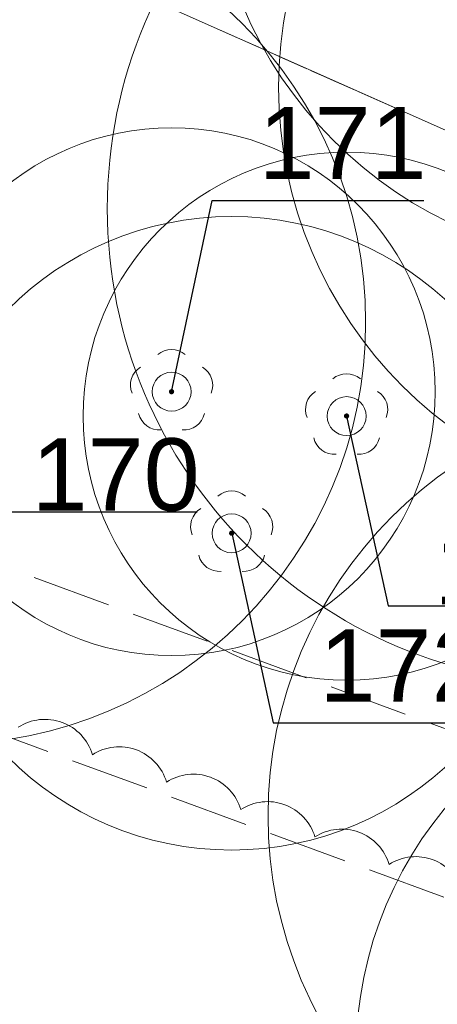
# Model space of a CAD drawing. Header units: metres. Extents: x 6540907 to 6541833, y 5893434 to 5894895.
# Tile 171 of 256: x 6541643 to 6541651, y 5893537 to 5893555. Entities that reach past the tile are written whole.
import ezdxf
from ezdxf import colors
from ezdxf.entities.mleader import LeaderData, LeaderLine
from ezdxf.math import Vec2, Vec3

# ---------------------------------------------------------------- set-up
doc = ezdxf.new("R2010")
doc.units = ezdxf.units.M
doc.header["$MEASUREMENT"] = 0
for name, pattern in [('1.5_0.5', [2, 1.5, -0.5]), ('219-500', [0, 0]), ('egug-500', [1, 0.5, -0.5])]:
    doc.linetypes.add(name, pattern=pattern)
doc.layers.get('0').update_dxf_attribs({"color": 2, "linetype": 'CONTINUOUS', "lineweight": 5})
for name, color, linetype, lineweight in [('218-kontur użytku gruntowego', 251, 'CONTINUOUS', 9), ('219-działka ewidencyjna', 152, 'CONTINUOUS', 18), ('drzewo liściaste', 251, 'CONTINUOUS', 9), ('jezdnia', 251, 'CONTINUOUS', 9), ('z_g_TOPOLE_e2', 30, 'CONTINUOUS', 20), ('z_g_TOPOLE_e3', 152, 'CONTINUOUS', 20), ('z_g_TOPOLE_out_E1', 12, 'CONTINUOUS', 20), ('z_i_drzewa_liściste_korony', 66, 'CONTINUOUS', 20)]:
    doc.layers.add(name, color=color, linetype=linetype, lineweight=lineweight)
doc.layers.add('z_i_masywy_grupy', color=7, linetype='CONTINUOUS', lineweight=13, true_color=0x7f926c)
doc.styles.add('Opisowy', font='arial.ttf')

# ---------------------------------------------------------------- blocks, each defined once
blk = doc.blocks.new('OP021')
at = {"linetype": 'Continuous', "lineweight": 13}
h = blk.add_hatch(color=0, dxfattribs=at)
edge = h.paths.add_edge_path()
edge.add_arc((0, 0), 0.05, 0, 360)
at = {"color": 0, "linetype": 'Continuous', "lineweight": 13}
for centre, start, end in [((0, 0.4), 49.272, 130.728), ((-0.38, 0.124), 121.308, 202.548), ((0.38, 0.124), 337.452, 58.692), ((-0.235, -0.324), 193.221, 274.871), ((0.235, -0.324), 265.129, 346.7789999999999)]:
    blk.add_arc(centre, 0.4, start, end, dxfattribs=at)
blk = doc.blocks.new('_None')
blk = doc.blocks.new('punkt')
h = blk.add_hatch()
h.set_pattern_fill('ANSI32', color=256, scale=0.2)
h.set_pattern_definition([(45, (-4781848.87, -5644337.08), (-1.347038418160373, 1.347038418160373), []), (45, (-4781847.971974, -5644337.08), (-1.347038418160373, 1.347038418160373), [])])
edge = h.paths.add_edge_path()
edge.add_arc((0, 0), 0.2429884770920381, 0, 360)
blk.add_circle((0, 0), 0.2429884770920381)

msp = doc.modelspace()

# ---------------------------------------------------------------- linework, layer by layer
at = {"layer": '218-kontur użytku gruntowego', "linetype": 'egug-500', "lineweight": 18, "flags": 128}
for points in [[(6541669.76, 5893544.84315408), (6541528.91, 5893607.30315408)], [(6541528.91, 5893607.30315408), (6541669.76, 5893544.84315408)]]:
    msp.add_lwpolyline(points, dxfattribs=at)
at = {"layer": '219-działka ewidencyjna', "linetype": '219-500', "lineweight": 18, "flags": 128}
msp.add_lwpolyline([(6541669.76, 5893544.84315408), (6541528.91, 5893607.30315408)], dxfattribs=at)
at = {"layer": 'jezdnia', "linetype": '1.5_0.5', "lineweight": 18, "flags": 128}
msp.add_lwpolyline([(6541655.08, 5893539.09315408), (6541652.89, 5893541.14315408), (6541638.04, 5893546.59315408), (6541620.44, 5893549.58315408), (6541610.38, 5893552.913154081), (6541601.85, 5893557.573154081), (6541547.45, 5893593.69315408), (6541531.44, 5893602.64315408), (6541531.12, 5893599.533154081), (6541545.86, 5893591.15315408), (6541600.29, 5893555.00315408), (6541609.18, 5893550.15315408), (6541619.72, 5893546.663154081), (6541637.26, 5893543.68315408), (6541651.25, 5893538.54315408), (6541653.68, 5893536.96315408), (6541654.6, 5893538.533154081)], close=True, dxfattribs=at)
at = {"layer": 'z_g_TOPOLE_e2', "linetype": 'Continuous'}
for centre, radius in [((6541653.42089545, 5893551.750744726), 9), ((6541645.641036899, 5893548.283678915), 5), ((6541648.96089545, 5893547.820744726), 5), ((6541655.47089545, 5893540.250744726), 8)]:
    msp.add_circle(centre, radius, dxfattribs=at)
at = {"layer": 'z_g_TOPOLE_e3', "linetype": 'Continuous'}
msp.add_circle((6541641.32089545, 5893549.600744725), 8, dxfattribs=at)
at = {"layer": 'z_g_TOPOLE_out_E1', "linetype": 'Continuous'}
for centre, radius in [((6541654.361199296, 5893558.703480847), 8), ((6541655.67089545, 5893554.050744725), 8), ((6541646.78089545, 5893545.600744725), 6)]:
    msp.add_circle(centre, radius, dxfattribs=at)
at = {"layer": 'z_i_drzewa_liściste_korony', "linetype": 'Continuous'}
msp.add_circle((6541656.47089545, 5893535.710744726), 7.333683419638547, dxfattribs=at)
at = {"layer": 'z_i_masywy_grupy', "linetype": 'Continuous'}
msp.add_lwpolyline([(6541642.731116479, 5893541.9268573, -0.5000000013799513), (6541644.138261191, 5893541.407296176, -0.4999999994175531), (6541645.545405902, 5893540.887735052, -0.5000000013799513), (6541646.952550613, 5893540.368173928, -0.4999999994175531), (6541648.359695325, 5893539.848612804, -0.5000000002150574), (6541649.766840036, 5893539.329051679, -0.4999999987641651), (6541651.17052076, 5893538.803045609, -0.4999999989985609), (6541652.380218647, 5893537.91612339, -0.4999999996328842), (6541653.589916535, 5893537.029201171, -0.5), (6541653.68, 5893536.96315408, -0.4999999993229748), (6541652.86218103, 5893535.705707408, -0.5000000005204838), (6541652.044362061, 5893534.448260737, -0.4999999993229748), (6541651.226543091, 5893533.190814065, -0.5000000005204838), (6541650.408724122, 5893531.933367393, -0.4999999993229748), (6541649.590905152, 5893530.675920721, -0.4999999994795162), (6541648.773086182, 5893529.418474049, -0.4999999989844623), (6541647.955267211, 5893528.161027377, -0.5000000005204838), (6541647.137448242, 5893526.903580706, -0.500000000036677), (6541645.801322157, 5893526.974081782, -0.5), (6541644.347919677, 5893527.345055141, -0.4999999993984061), (6541642.894517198, 5893527.716028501, -0.5), (6541641.441114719, 5893528.087001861, -0.4999999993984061)], format="xyb", dxfattribs=at)

# ---------------------------------------------------------------- block references
at = {"layer": 'drzewo liściaste', "linetype": 'Continuous', "lineweight": 18}
for p in [(6541645.64, 5893548.283154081), (6541645.64, 5893548.283154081), (6541645.64, 5893548.283154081), (6541648.96, 5893547.823154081), (6541648.96, 5893547.823154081), (6541648.96, 5893547.823154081), (6541646.78, 5893545.60315408), (6541646.78, 5893545.60315408), (6541646.78, 5893545.60315408)]:
    msp.add_blockref('OP021', p, dxfattribs=at)
at = {"layer": 'z_g_TOPOLE_e2', "linetype": 'Continuous', "xscale": 1.520278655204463, "yscale": 1.520278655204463, "zscale": 1.520278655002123}
for p in [(6541645.641036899, 5893548.283678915), (6541648.96089545, 5893547.820744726)]:
    msp.add_blockref('punkt', p, dxfattribs=at)
at = {"layer": 'z_g_TOPOLE_out_E1', "linetype": 'Continuous', "xscale": 1.520278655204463, "yscale": 1.520278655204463, "zscale": 1.520278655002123}
msp.add_blockref('punkt', (6541646.78089545, 5893545.600744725), dxfattribs=at)

# ---------------------------------------------------------------- leaders
at = {"layer": 'z_g_TOPOLE_e2', "linetype": 'Continuous'}
ml = msp.add_multileader_mtext('Standard', dxfattribs=at)
ml.set_content('171', color=256, style='Opisowy')
ml.set_leader_properties()
ml.set_arrow_properties(name='NONE')
ml.build(insert=Vec2(0, 0))
ml.multileader.update_dxf_attribs({"has_dogleg": 0, "text_left_attachment_type": 6, "text_right_attachment_type": 5, "text_top_attachment_type": 0, "text_bottom_attachment_type": 0, "dogleg_length": 1.91433062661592, "arrow_head_size": 7.005444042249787})
ctx = ml.context
ctx.base_point, ctx.char_height, ctx.arrow_head_size, ctx.landing_gap_size, ctx.plane_origin, ctx.plane_x_axis, ctx.plane_y_axis = Vec3(6541646.413093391, 5893551.905485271), 1.368250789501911, 7.005444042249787, 0.8756805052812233, Vec3(6541639.058576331, 5893540.307212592), Vec3(1, -1.49998432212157e-15), Vec3(1.49998432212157e-15, 1)
ctx.left_attachment, ctx.right_attachment, ctx.attachment_type = 6, 5, 2
notes = []
notes.append((ctx, [(1, (1, 1, 0), (6541643.372536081, 5893551.905485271), (1, -1.49998432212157e-15), 3.040557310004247, [(0, [(6541645.641036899, 5893548.283678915), (6541646.413093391, 5893551.905485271), (6541646.413093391, 5893551.905485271), (6541646.413093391, 5893551.905485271), (6541646.413093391, 5893551.905485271), (6541646.413093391, 5893551.905485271), (6541646.413093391, 5893551.905485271), (6541646.413093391, 5893551.905485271), (6541646.413093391, 5893551.905485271), (6541646.413093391, 5893551.905485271), (6541646.413093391, 5893551.905485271), (6541646.413093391, 5893551.905485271), (6541646.413093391, 5893551.905485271), (6541646.413093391, 5893551.905485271), (6541646.413093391, 5893551.905485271), (6541646.413093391, 5893551.905485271), (6541646.413093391, 5893551.905485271), (6541646.413093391, 5893551.905485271), (6541646.413093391, 5893551.905485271), (6541646.413093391, 5893551.905485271), (6541646.413093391, 5893551.905485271), (6541646.413093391, 5893551.905485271), (6541646.413093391, 5893551.905485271), (6541646.413093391, 5893551.905485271), (6541646.413093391, 5893551.905485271), (6541646.413093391, 5893551.905485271), (6541646.413093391, 5893551.905485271), (6541646.413093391, 5893551.905485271), (6541646.413093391, 5893551.905485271), (6541646.413093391, 5893551.905485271), (6541646.413093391, 5893551.905485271), (6541646.413093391, 5893551.905485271), (6541646.413093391, 5893551.905485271), (6541646.413093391, 5893551.905485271), (6541646.413093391, 5893551.905485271), (6541646.413093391, 5893551.905485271), (6541646.413093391, 5893551.905485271), (6541646.413093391, 5893551.905485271), (6541646.413093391, 5893551.905485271), (6541646.413093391, 5893551.905485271), (6541646.413093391, 5893551.905485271), (6541646.413093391, 5893551.905485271), (6541646.413093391, 5893551.905485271), (6541646.413093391, 5893551.905485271), (6541646.413093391, 5893551.905485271), (6541646.413093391, 5893551.905485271), (6541646.413093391, 5893551.905485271), (6541646.413093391, 5893551.905485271), (6541646.413093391, 5893551.905485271), (6541646.413093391, 5893551.905485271), (6541646.413093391, 5893551.905485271), (6541646.413093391, 5893551.905485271), (6541646.413093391, 5893551.905485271), (6541646.413093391, 5893551.905485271), (6541646.413093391, 5893551.905485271), (6541646.413093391, 5893551.905485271), (6541646.413093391, 5893551.905485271), (6541646.413093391, 5893551.905485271), (6541646.413093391, 5893551.905485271), (6541646.413093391, 5893551.905485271), (6541646.413093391, 5893551.905485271), (6541646.413093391, 5893551.905485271), (6541646.413093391, 5893551.905485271), (6541646.413093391, 5893551.905485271), (6541646.413093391, 5893551.905485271), (6541646.413093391, 5893551.905485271), (6541646.413093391, 5893551.905485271), (6541646.413093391, 5893551.905485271), (6541646.413093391, 5893551.905485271), (6541646.413093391, 5893551.905485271), (6541646.413093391, 5893551.905485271), (6541646.413093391, 5893551.905485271), (6541646.413093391, 5893551.905485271), (6541646.413093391, 5893551.905485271), (6541646.413093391, 5893551.905485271), (6541646.413093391, 5893551.905485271), (6541646.413093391, 5893551.905485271), (6541646.413093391, 5893551.905485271), (6541646.413093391, 5893551.905485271), (6541646.413093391, 5893551.905485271), (6541646.413093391, 5893551.905485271), (6541646.413093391, 5893551.905485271), (6541646.413093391, 5893551.905485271), (6541646.413093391, 5893551.905485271), (6541646.413093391, 5893551.905485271), (6541646.413093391, 5893551.905485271), (6541646.413093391, 5893551.905485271), (6541646.413093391, 5893551.905485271), (6541646.413093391, 5893551.905485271), (6541646.413093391, 5893551.905485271), (6541646.413093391, 5893551.905485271), (6541646.413093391, 5893551.905485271), (6541646.413093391, 5893551.905485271), (6541646.413093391, 5893551.905485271), (6541646.413093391, 5893551.905485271), (6541646.413093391, 5893551.905485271), (6541646.413093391, 5893551.905485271), (6541646.413093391, 5893551.905485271), (6541646.413093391, 5893551.905485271), (6541646.413093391, 5893551.905485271), (6541646.413093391, 5893551.905485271), (6541646.413093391, 5893551.905485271), (6541646.413093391, 5893551.905485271), (6541646.413093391, 5893551.905485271), (6541646.413093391, 5893551.905485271), (6541646.413093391, 5893551.905485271), (6541646.413093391, 5893551.905485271), (6541646.413093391, 5893551.905485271), (6541646.413093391, 5893551.905485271), (6541646.413093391, 5893551.905485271), (6541646.413093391, 5893551.905485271), (6541646.413093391, 5893551.905485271), (6541646.413093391, 5893551.905485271), (6541646.413093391, 5893551.905485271), (6541646.413093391, 5893551.905485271), (6541646.413093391, 5893551.905485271), (6541646.413093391, 5893551.905485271), (6541646.413093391, 5893551.905485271), (6541646.413093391, 5893551.905485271), (6541646.413093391, 5893551.905485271), (6541646.413093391, 5893551.905485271), (6541646.413093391, 5893551.905485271), (6541646.413093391, 5893551.905485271), (6541646.413093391, 5893551.905485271), (6541646.413093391, 5893551.905485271), (6541646.413093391, 5893551.905485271), (6541646.413093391, 5893551.905485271), (6541646.413093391, 5893551.905485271), (6541646.413093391, 5893551.905485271), (6541646.413093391, 5893551.905485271)], 256, [])])]))
ctx.mtext.insert, ctx.mtext.text_direction, ctx.mtext.rotation, ctx.mtext.flow_direction = Vec3(6541647.288773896, 5893553.678798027), Vec3(1, -1.49998432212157e-15), -1.49998432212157e-15, 5
ml = msp.add_multileader_mtext('Standard', dxfattribs=at)
ml.set_content('173', color=256, style='Opisowy')
ml.set_leader_properties()
ml.set_arrow_properties(name='NONE')
ml.build(insert=Vec2(0, 0))
ml.multileader.update_dxf_attribs({"has_dogleg": 0, "text_left_attachment_type": 6, "text_right_attachment_type": 5, "dogleg_length": 1.91433062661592, "arrow_head_size": 7.005444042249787})
ctx = ml.context
ctx.base_point, ctx.char_height, ctx.arrow_head_size, ctx.landing_gap_size, ctx.plane_origin, ctx.plane_x_axis, ctx.plane_y_axis = Vec3(6541649.749553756, 5893544.228342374), 1.368250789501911, 7.005444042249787, 0.8756805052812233, Vec3(6541642.378434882, 5893539.844278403), Vec3(1, -1.49998432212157e-15), Vec3(1.49998432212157e-15, 1)
ctx.left_attachment, ctx.right_attachment = 6, 5
notes.append((ctx, [(1, (1, 1, 0), (6541646.708996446, 5893544.228342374), (1, -1.49998432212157e-15), 3.040557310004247, [(0, [(6541648.96089545, 5893547.820744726), (6541649.749553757, 5893544.228342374), (6541649.749553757, 5893544.228342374), (6541649.749553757, 5893544.228342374), (6541649.749553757, 5893544.228342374), (6541649.749553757, 5893544.228342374), (6541649.749553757, 5893544.228342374), (6541649.749553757, 5893544.228342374), (6541649.749553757, 5893544.228342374), (6541649.749553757, 5893544.228342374), (6541649.749553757, 5893544.228342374), (6541649.749553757, 5893544.228342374), (6541649.749553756, 5893544.228342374), (6541649.749553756, 5893544.228342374), (6541649.749553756, 5893544.228342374), (6541649.749553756, 5893544.228342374), (6541649.749553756, 5893544.228342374), (6541649.749553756, 5893544.228342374), (6541649.749553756, 5893544.228342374), (6541649.749553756, 5893544.228342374), (6541649.749553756, 5893544.228342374), (6541649.749553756, 5893544.228342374), (6541649.749553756, 5893544.228342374), (6541649.749553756, 5893544.228342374), (6541649.749553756, 5893544.228342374), (6541649.749553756, 5893544.228342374), (6541649.749553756, 5893544.228342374), (6541649.749553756, 5893544.228342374), (6541649.749553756, 5893544.228342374), (6541649.749553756, 5893544.228342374), (6541649.749553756, 5893544.228342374), (6541649.749553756, 5893544.228342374), (6541649.749553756, 5893544.228342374), (6541649.749553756, 5893544.228342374), (6541649.749553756, 5893544.228342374), (6541649.749553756, 5893544.228342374), (6541649.749553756, 5893544.228342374), (6541649.749553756, 5893544.228342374), (6541649.749553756, 5893544.228342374), (6541649.749553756, 5893544.228342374), (6541649.749553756, 5893544.228342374), (6541649.749553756, 5893544.228342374), (6541649.749553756, 5893544.228342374), (6541649.749553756, 5893544.228342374), (6541649.749553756, 5893544.228342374), (6541649.749553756, 5893544.228342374), (6541649.749553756, 5893544.228342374), (6541649.749553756, 5893544.228342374), (6541649.749553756, 5893544.228342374), (6541649.749553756, 5893544.228342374), (6541649.749553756, 5893544.228342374), (6541649.749553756, 5893544.228342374), (6541649.749553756, 5893544.228342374), (6541649.749553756, 5893544.228342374), (6541649.749553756, 5893544.228342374), (6541649.749553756, 5893544.228342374), (6541649.749553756, 5893544.228342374), (6541649.749553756, 5893544.228342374), (6541649.749553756, 5893544.228342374), (6541649.749553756, 5893544.228342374), (6541649.749553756, 5893544.228342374), (6541649.749553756, 5893544.228342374), (6541649.749553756, 5893544.228342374), (6541649.749553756, 5893544.228342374), (6541649.749553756, 5893544.228342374), (6541649.749553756, 5893544.228342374), (6541649.749553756, 5893544.228342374), (6541649.749553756, 5893544.228342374), (6541649.749553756, 5893544.228342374), (6541649.749553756, 5893544.228342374), (6541649.749553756, 5893544.228342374), (6541649.749553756, 5893544.228342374), (6541649.749553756, 5893544.228342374), (6541649.749553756, 5893544.228342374), (6541649.749553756, 5893544.228342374), (6541649.749553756, 5893544.228342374), (6541649.749553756, 5893544.228342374), (6541649.749553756, 5893544.228342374), (6541649.749553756, 5893544.228342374), (6541649.749553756, 5893544.228342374), (6541649.749553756, 5893544.228342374), (6541649.749553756, 5893544.228342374), (6541649.749553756, 5893544.228342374), (6541649.749553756, 5893544.228342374), (6541649.749553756, 5893544.228342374), (6541649.749553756, 5893544.228342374), (6541649.749553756, 5893544.228342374), (6541649.749553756, 5893544.228342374), (6541649.749553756, 5893544.228342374), (6541649.749553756, 5893544.228342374), (6541649.749553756, 5893544.228342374), (6541649.749553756, 5893544.228342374), (6541649.749553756, 5893544.228342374), (6541649.749553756, 5893544.228342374), (6541649.749553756, 5893544.228342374), (6541649.749553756, 5893544.228342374), (6541649.749553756, 5893544.228342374), (6541649.749553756, 5893544.228342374), (6541649.749553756, 5893544.228342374), (6541649.749553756, 5893544.228342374), (6541649.749553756, 5893544.228342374), (6541649.749553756, 5893544.228342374), (6541649.749553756, 5893544.228342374), (6541649.749553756, 5893544.228342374), (6541649.749553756, 5893544.228342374), (6541649.749553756, 5893544.228342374), (6541649.749553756, 5893544.228342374), (6541649.749553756, 5893544.228342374), (6541649.749553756, 5893544.228342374), (6541649.749553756, 5893544.228342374), (6541649.749553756, 5893544.228342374), (6541649.749553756, 5893544.228342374), (6541649.749553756, 5893544.228342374), (6541649.749553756, 5893544.228342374), (6541649.749553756, 5893544.228342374), (6541649.749553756, 5893544.228342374), (6541649.749553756, 5893544.228342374), (6541649.749553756, 5893544.228342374), (6541649.749553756, 5893544.228342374), (6541649.749553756, 5893544.228342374), (6541649.749553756, 5893544.228342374), (6541649.749553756, 5893544.228342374), (6541649.749553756, 5893544.228342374), (6541649.749553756, 5893544.228342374), (6541649.749553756, 5893544.228342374), (6541649.749553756, 5893544.228342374), (6541649.749553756, 5893544.228342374), (6541649.749553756, 5893544.228342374), (6541649.749553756, 5893544.228342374), (6541649.749553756, 5893544.228342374)], 256, [])])]))
ctx.mtext.insert, ctx.mtext.text_direction, ctx.mtext.rotation, ctx.mtext.flow_direction = Vec3(6541650.625234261, 5893545.620859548), Vec3(1, -1.49998432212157e-15), -1.49998432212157e-15, 5
at = {"layer": 'z_g_TOPOLE_e3', "linetype": 'Continuous'}
ml = msp.add_multileader_mtext('Standard', dxfattribs=at)
ml.set_content('170', color=256, style='Opisowy')
ml.set_leader_properties()
ml.set_arrow_properties(name='NONE')
ml.build(insert=Vec2(0, 0))
ml.multileader.update_dxf_attribs({"has_dogleg": 0, "text_left_attachment_type": 6, "text_right_attachment_type": 5, "text_top_attachment_type": 0, "text_bottom_attachment_type": 0, "dogleg_length": 1.91433062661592, "arrow_head_size": 7.005444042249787})
ctx = ml.context
ctx.base_point, ctx.char_height, ctx.arrow_head_size, ctx.landing_gap_size, ctx.plane_origin, ctx.plane_x_axis, ctx.plane_y_axis = Vec3(6541642.109553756, 5893546.008342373), 1.368250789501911, 7.005444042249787, 0.8756805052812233, Vec3(6541634.738434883, 5893541.624278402), Vec3(1, -1.49998432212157e-15), Vec3(1.49998432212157e-15, 1)
ctx.left_attachment, ctx.right_attachment, ctx.attachment_type = 6, 5, 2
notes.append((ctx, [(1, (1, 1, 0), (6541639.068996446, 5893546.008342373), (1, -1.49998432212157e-15), 3.040557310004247, [(0, [(6541641.32089545, 5893549.600744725), (6541642.109553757, 5893546.008342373), (6541642.109553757, 5893546.008342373), (6541642.109553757, 5893546.008342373), (6541642.109553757, 5893546.008342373), (6541642.109553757, 5893546.008342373), (6541642.109553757, 5893546.008342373), (6541642.109553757, 5893546.008342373), (6541642.109553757, 5893546.008342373), (6541642.109553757, 5893546.008342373), (6541642.109553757, 5893546.008342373), (6541642.109553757, 5893546.008342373), (6541642.109553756, 5893546.008342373), (6541642.109553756, 5893546.008342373), (6541642.109553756, 5893546.008342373), (6541642.109553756, 5893546.008342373), (6541642.109553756, 5893546.008342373), (6541642.109553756, 5893546.008342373), (6541642.109553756, 5893546.008342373), (6541642.109553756, 5893546.008342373), (6541642.109553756, 5893546.008342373), (6541642.109553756, 5893546.008342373), (6541642.109553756, 5893546.008342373), (6541642.109553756, 5893546.008342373), (6541642.109553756, 5893546.008342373), (6541642.109553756, 5893546.008342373), (6541642.109553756, 5893546.008342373), (6541642.109553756, 5893546.008342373), (6541642.109553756, 5893546.008342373), (6541642.109553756, 5893546.008342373), (6541642.109553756, 5893546.008342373), (6541642.109553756, 5893546.008342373), (6541642.109553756, 5893546.008342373), (6541642.109553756, 5893546.008342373), (6541642.109553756, 5893546.008342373), (6541642.109553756, 5893546.008342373), (6541642.109553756, 5893546.008342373), (6541642.109553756, 5893546.008342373), (6541642.109553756, 5893546.008342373), (6541642.109553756, 5893546.008342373), (6541642.109553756, 5893546.008342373), (6541642.109553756, 5893546.008342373), (6541642.109553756, 5893546.008342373), (6541642.109553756, 5893546.008342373), (6541642.109553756, 5893546.008342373), (6541642.109553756, 5893546.008342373), (6541642.109553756, 5893546.008342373), (6541642.109553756, 5893546.008342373), (6541642.109553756, 5893546.008342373), (6541642.109553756, 5893546.008342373), (6541642.109553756, 5893546.008342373), (6541642.109553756, 5893546.008342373), (6541642.109553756, 5893546.008342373), (6541642.109553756, 5893546.008342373), (6541642.109553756, 5893546.008342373), (6541642.109553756, 5893546.008342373), (6541642.109553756, 5893546.008342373), (6541642.109553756, 5893546.008342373), (6541642.109553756, 5893546.008342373), (6541642.109553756, 5893546.008342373), (6541642.109553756, 5893546.008342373), (6541642.109553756, 5893546.008342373), (6541642.109553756, 5893546.008342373), (6541642.109553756, 5893546.008342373), (6541642.109553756, 5893546.008342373), (6541642.109553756, 5893546.008342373), (6541642.109553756, 5893546.008342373), (6541642.109553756, 5893546.008342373), (6541642.109553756, 5893546.008342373), (6541642.109553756, 5893546.008342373), (6541642.109553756, 5893546.008342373), (6541642.109553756, 5893546.008342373), (6541642.109553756, 5893546.008342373), (6541642.109553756, 5893546.008342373), (6541642.109553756, 5893546.008342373), (6541642.109553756, 5893546.008342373), (6541642.109553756, 5893546.008342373), (6541642.109553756, 5893546.008342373), (6541642.109553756, 5893546.008342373), (6541642.109553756, 5893546.008342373), (6541642.109553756, 5893546.008342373), (6541642.109553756, 5893546.008342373), (6541642.109553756, 5893546.008342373), (6541642.109553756, 5893546.008342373), (6541642.109553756, 5893546.008342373), (6541642.109553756, 5893546.008342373), (6541642.109553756, 5893546.008342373), (6541642.109553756, 5893546.008342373), (6541642.109553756, 5893546.008342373), (6541642.109553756, 5893546.008342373), (6541642.109553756, 5893546.008342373), (6541642.109553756, 5893546.008342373), (6541642.109553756, 5893546.008342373), (6541642.109553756, 5893546.008342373), (6541642.109553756, 5893546.008342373), (6541642.109553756, 5893546.008342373), (6541642.109553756, 5893546.008342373), (6541642.109553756, 5893546.008342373), (6541642.109553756, 5893546.008342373), (6541642.109553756, 5893546.008342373), (6541642.109553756, 5893546.008342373), (6541642.109553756, 5893546.008342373), (6541642.109553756, 5893546.008342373), (6541642.109553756, 5893546.008342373), (6541642.109553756, 5893546.008342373), (6541642.109553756, 5893546.008342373), (6541642.109553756, 5893546.008342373), (6541642.109553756, 5893546.008342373), (6541642.109553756, 5893546.008342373), (6541642.109553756, 5893546.008342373), (6541642.109553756, 5893546.008342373), (6541642.109553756, 5893546.008342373), (6541642.109553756, 5893546.008342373), (6541642.109553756, 5893546.008342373), (6541642.109553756, 5893546.008342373), (6541642.109553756, 5893546.008342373), (6541642.109553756, 5893546.008342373), (6541642.109553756, 5893546.008342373), (6541642.109553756, 5893546.008342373), (6541642.109553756, 5893546.008342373), (6541642.109553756, 5893546.008342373), (6541642.109553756, 5893546.008342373), (6541642.109553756, 5893546.008342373), (6541642.109553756, 5893546.008342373), (6541642.109553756, 5893546.008342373), (6541642.109553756, 5893546.008342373), (6541642.109553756, 5893546.008342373), (6541642.109553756, 5893546.008342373), (6541642.109553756, 5893546.008342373), (6541642.109553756, 5893546.008342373)], 256, [])])]))
ctx.mtext.insert, ctx.mtext.text_direction, ctx.mtext.rotation, ctx.mtext.flow_direction = Vec3(6541642.985234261, 5893547.399926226), Vec3(1, -1.49998432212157e-15), -1.49998432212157e-15, 5
at = {"layer": 'z_g_TOPOLE_out_E1', "linetype": 'Continuous'}
ml = msp.add_multileader_mtext('Standard', dxfattribs=at)
ml.set_content('172', color=256, style='Opisowy')
ml.set_leader_properties()
ml.set_arrow_properties(name='NONE')
ml.build(insert=Vec2(0, 0))
ml.multileader.update_dxf_attribs({"has_dogleg": 0, "text_left_attachment_type": 6, "text_right_attachment_type": 5, "text_top_attachment_type": 0, "text_bottom_attachment_type": 0, "dogleg_length": 1.91433062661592, "arrow_head_size": 7.005444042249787})
ctx = ml.context
ctx.base_point, ctx.char_height, ctx.arrow_head_size, ctx.landing_gap_size, ctx.plane_origin, ctx.plane_x_axis, ctx.plane_y_axis = Vec3(6541647.569553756, 5893542.008342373), 1.368250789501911, 7.005444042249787, 0.8756805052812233, Vec3(6541640.198434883, 5893537.624278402), Vec3(1, -1.49998432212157e-15), Vec3(1.49998432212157e-15, 1)
ctx.left_attachment, ctx.right_attachment, ctx.attachment_type = 6, 5, 2
notes.append((ctx, [(1, (1, 1, 0), (6541644.528996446, 5893542.008342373), (1, -1.49998432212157e-15), 3.040557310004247, [(0, [(6541646.78089545, 5893545.600744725), (6541647.569553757, 5893542.008342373), (6541647.569553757, 5893542.008342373), (6541647.569553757, 5893542.008342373), (6541647.569553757, 5893542.008342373), (6541647.569553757, 5893542.008342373), (6541647.569553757, 5893542.008342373), (6541647.569553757, 5893542.008342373), (6541647.569553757, 5893542.008342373), (6541647.569553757, 5893542.008342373), (6541647.569553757, 5893542.008342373), (6541647.569553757, 5893542.008342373), (6541647.569553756, 5893542.008342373), (6541647.569553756, 5893542.008342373), (6541647.569553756, 5893542.008342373), (6541647.569553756, 5893542.008342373), (6541647.569553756, 5893542.008342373), (6541647.569553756, 5893542.008342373), (6541647.569553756, 5893542.008342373), (6541647.569553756, 5893542.008342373), (6541647.569553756, 5893542.008342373), (6541647.569553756, 5893542.008342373), (6541647.569553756, 5893542.008342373), (6541647.569553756, 5893542.008342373), (6541647.569553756, 5893542.008342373), (6541647.569553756, 5893542.008342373), (6541647.569553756, 5893542.008342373), (6541647.569553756, 5893542.008342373), (6541647.569553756, 5893542.008342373), (6541647.569553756, 5893542.008342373), (6541647.569553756, 5893542.008342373), (6541647.569553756, 5893542.008342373), (6541647.569553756, 5893542.008342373), (6541647.569553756, 5893542.008342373), (6541647.569553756, 5893542.008342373), (6541647.569553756, 5893542.008342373), (6541647.569553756, 5893542.008342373), (6541647.569553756, 5893542.008342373), (6541647.569553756, 5893542.008342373), (6541647.569553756, 5893542.008342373), (6541647.569553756, 5893542.008342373), (6541647.569553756, 5893542.008342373), (6541647.569553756, 5893542.008342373), (6541647.569553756, 5893542.008342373), (6541647.569553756, 5893542.008342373), (6541647.569553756, 5893542.008342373), (6541647.569553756, 5893542.008342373), (6541647.569553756, 5893542.008342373), (6541647.569553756, 5893542.008342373), (6541647.569553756, 5893542.008342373), (6541647.569553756, 5893542.008342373), (6541647.569553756, 5893542.008342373), (6541647.569553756, 5893542.008342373), (6541647.569553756, 5893542.008342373), (6541647.569553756, 5893542.008342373), (6541647.569553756, 5893542.008342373), (6541647.569553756, 5893542.008342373), (6541647.569553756, 5893542.008342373), (6541647.569553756, 5893542.008342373), (6541647.569553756, 5893542.008342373), (6541647.569553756, 5893542.008342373), (6541647.569553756, 5893542.008342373), (6541647.569553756, 5893542.008342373), (6541647.569553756, 5893542.008342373), (6541647.569553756, 5893542.008342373), (6541647.569553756, 5893542.008342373), (6541647.569553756, 5893542.008342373), (6541647.569553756, 5893542.008342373), (6541647.569553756, 5893542.008342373), (6541647.569553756, 5893542.008342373), (6541647.569553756, 5893542.008342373), (6541647.569553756, 5893542.008342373), (6541647.569553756, 5893542.008342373), (6541647.569553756, 5893542.008342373), (6541647.569553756, 5893542.008342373), (6541647.569553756, 5893542.008342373), (6541647.569553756, 5893542.008342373), (6541647.569553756, 5893542.008342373), (6541647.569553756, 5893542.008342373), (6541647.569553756, 5893542.008342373), (6541647.569553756, 5893542.008342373), (6541647.569553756, 5893542.008342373), (6541647.569553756, 5893542.008342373), (6541647.569553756, 5893542.008342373), (6541647.569553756, 5893542.008342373), (6541647.569553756, 5893542.008342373), (6541647.569553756, 5893542.008342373), (6541647.569553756, 5893542.008342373), (6541647.569553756, 5893542.008342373), (6541647.569553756, 5893542.008342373), (6541647.569553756, 5893542.008342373), (6541647.569553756, 5893542.008342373), (6541647.569553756, 5893542.008342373), (6541647.569553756, 5893542.008342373), (6541647.569553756, 5893542.008342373), (6541647.569553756, 5893542.008342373), (6541647.569553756, 5893542.008342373), (6541647.569553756, 5893542.008342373), (6541647.569553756, 5893542.008342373), (6541647.569553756, 5893542.008342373), (6541647.569553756, 5893542.008342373), (6541647.569553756, 5893542.008342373), (6541647.569553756, 5893542.008342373), (6541647.569553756, 5893542.008342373), (6541647.569553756, 5893542.008342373), (6541647.569553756, 5893542.008342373), (6541647.569553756, 5893542.008342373), (6541647.569553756, 5893542.008342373), (6541647.569553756, 5893542.008342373), (6541647.569553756, 5893542.008342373), (6541647.569553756, 5893542.008342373), (6541647.569553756, 5893542.008342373), (6541647.569553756, 5893542.008342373), (6541647.569553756, 5893542.008342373), (6541647.569553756, 5893542.008342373), (6541647.569553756, 5893542.008342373), (6541647.569553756, 5893542.008342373), (6541647.569553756, 5893542.008342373), (6541647.569553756, 5893542.008342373), (6541647.569553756, 5893542.008342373), (6541647.569553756, 5893542.008342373), (6541647.569553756, 5893542.008342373), (6541647.569553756, 5893542.008342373), (6541647.569553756, 5893542.008342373), (6541647.569553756, 5893542.008342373), (6541647.569553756, 5893542.008342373), (6541647.569553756, 5893542.008342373), (6541647.569553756, 5893542.008342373), (6541647.569553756, 5893542.008342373), (6541647.569553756, 5893542.008342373)], 256, [])])]))
ctx.mtext.insert, ctx.mtext.text_direction, ctx.mtext.rotation, ctx.mtext.flow_direction = Vec3(6541648.445234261, 5893543.781655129), Vec3(1, -1.49998432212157e-15), -1.49998432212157e-15, 5
for ctx, leaders in notes:
    for number, flags, end, landing, length, lines in leaders:
        leader = LeaderData()
        leader.index, (leader.has_last_leader_line, leader.has_dogleg_vector, leader.attachment_direction) = number, flags
        leader.last_leader_point, leader.dogleg_vector, leader.dogleg_length = Vec3(end), Vec3(landing), length
        for number, points, colour, breaks in lines:
            line = LeaderLine()
            line.index, line.vertices, line.color, line.breaks = number, Vec3.list(points), colors.encode_raw_color(colour), breaks
            leader.lines.append(line)
        ctx.leaders.append(leader)

doc.saveas('drawing.dxf')
